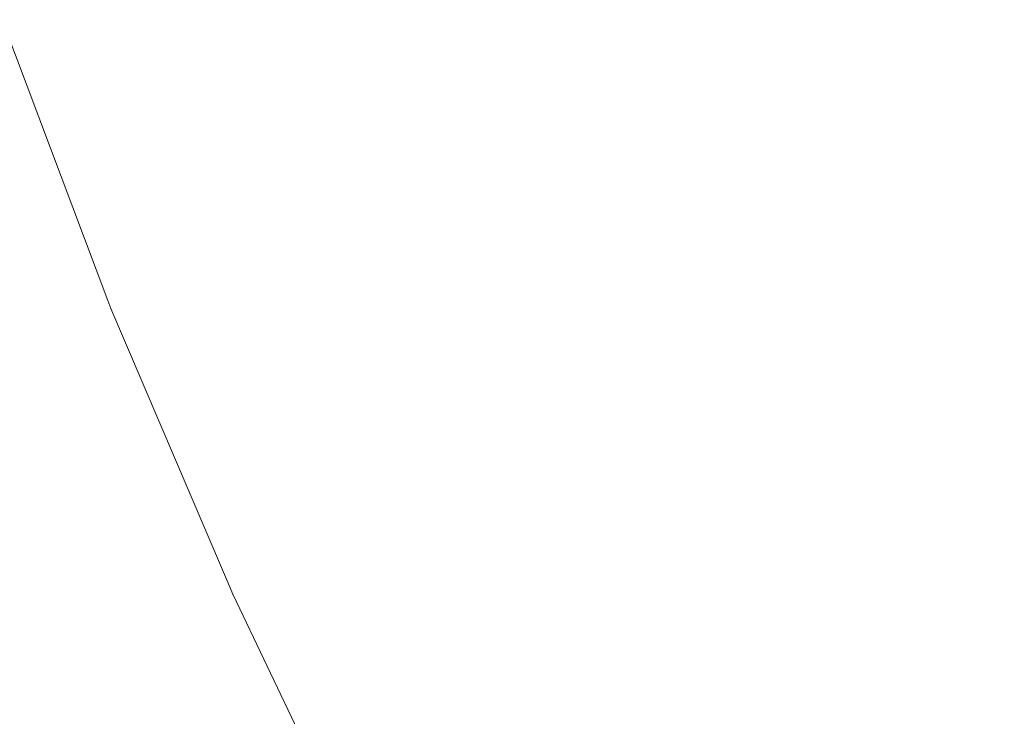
# Model space of a CAD drawing. Header units: centimetres. Extents: x -25.8 to 27.5, y 33.3 to 35.1.
# Tile 128 of 256: x -7.881 to -7.8541, y 33.7544 to 33.7734. Entities that reach past the tile are written whole.
import ezdxf

# ---------------------------------------------------------------- set-up
doc = ezdxf.new("R2010")
doc.units = ezdxf.units.CM
doc.header["$LTSCALE"] = 2.54
doc.layers.add('Lucido design-1', color=7, linetype='Continuous')

# ---------------------------------------------------------------- blocks, each defined once
blk = doc.blocks.new('Gruppo-6-1')
at = {"color": 7, "linetype": 'Continuous', "lineweight": 9}
for points in [[(-25.69296, 35.040112, 330.586121), (-25.69296, 33.440112, 330.586121), (27.40704, 33.440112, 330.586121), (27.40704, 35.040112, 330.586121)], [(-25.69296, 35.040112, 306.619358), (-25.69296, 33.440112, 306.619358), (27.40704, 33.440112, 306.619358), (27.40704, 35.040112, 306.619358)]]:
    blk.add_3dface(points, dxfattribs=at)
for points, invisible_edges in [([(-7.858985, 33.773397, 330.147525), (-7.861667, 33.780504, 330.147525), (-7.859209, 33.781373, 330.150737), (-7.856566, 33.77437, 330.150737)], 15), ([(-7.858985, 33.773397, 306.180762), (-7.861667, 33.780504, 306.180762), (-7.859209, 33.781373, 306.183974), (-7.856566, 33.77437, 306.183974)], 15), ([(-7.861278, 33.772476, 330.14421), (-7.863997, 33.779681, 330.14421), (-7.861667, 33.780504, 330.147525), (-7.858985, 33.773397, 330.147525)], 15), ([(-7.861278, 33.772476, 306.177447), (-7.863997, 33.779681, 306.177447), (-7.861667, 33.780504, 306.180762), (-7.858985, 33.773397, 306.180762)], 15), ([(-7.863439, 33.771608, 330.140799), (-7.866193, 33.778905, 330.140799), (-7.863997, 33.779681, 330.14421), (-7.861278, 33.772476, 330.14421)], 15), ([(-7.863439, 33.771608, 306.174036), (-7.866193, 33.778905, 306.174036), (-7.863997, 33.779681, 306.177447), (-7.861278, 33.772476, 306.177447)], 15), ([(-7.865466, 33.770793, 330.137298), (-7.868253, 33.778177, 330.137298), (-7.866193, 33.778905, 330.140799), (-7.863439, 33.771608, 330.140799)], 15), ([(-7.865466, 33.770793, 306.170535), (-7.868253, 33.778177, 306.170535), (-7.866193, 33.778905, 306.174036), (-7.863439, 33.771608, 306.174036)], 15), ([(-7.867356, 33.770034, 330.133712), (-7.870173, 33.777499, 330.133712), (-7.868253, 33.778177, 330.137298), (-7.865466, 33.770793, 330.137298)], 15), ([(-7.867356, 33.770034, 306.166949), (-7.870173, 33.777499, 306.166949), (-7.868253, 33.778177, 306.170535), (-7.865466, 33.770793, 306.170535)], 15), ([(-7.869106, 33.769331, 330.130049), (-7.871951, 33.77687, 330.130049), (-7.870173, 33.777499, 330.133712), (-7.867356, 33.770034, 330.133712)], 15), ([(-7.869106, 33.769331, 306.163286), (-7.871951, 33.77687, 306.163286), (-7.870173, 33.777499, 306.166949), (-7.867356, 33.770034, 306.166949)], 15), ([(-7.870713, 33.768685, 330.126315), (-7.873584, 33.776293, 330.126315), (-7.871951, 33.77687, 330.130049), (-7.869106, 33.769331, 330.130049)], 15), ([(-7.870713, 33.768685, 306.159552), (-7.873584, 33.776293, 306.159552), (-7.871951, 33.77687, 306.163286), (-7.869106, 33.769331, 306.163286)], 15), ([(-7.872174, 33.768098, 330.122516), (-7.875069, 33.775769, 330.122516), (-7.873584, 33.776293, 330.126315), (-7.870713, 33.768685, 330.126315)], 15), ([(-7.872174, 33.768098, 306.155753), (-7.875069, 33.775769, 306.155753), (-7.873584, 33.776293, 306.159552), (-7.870713, 33.768685, 306.159552)], 15), ([(-7.873489, 33.76757, 330.118658), (-7.876405, 33.775297, 330.118658), (-7.875069, 33.775769, 330.122516), (-7.872174, 33.768098, 330.122516)], 15), ([(-7.873489, 33.76757, 306.151895), (-7.876405, 33.775297, 306.151895), (-7.875069, 33.775769, 306.155753), (-7.872174, 33.768098, 306.155753)], 15), ([(-7.874654, 33.767101, 330.11475), (-7.877589, 33.774878, 330.11475), (-7.876405, 33.775297, 330.118658), (-7.873489, 33.76757, 330.118658)], 15), ([(-7.874654, 33.767101, 306.147987), (-7.877589, 33.774878, 306.147987), (-7.876405, 33.775297, 306.151895), (-7.873489, 33.76757, 306.151895)], 15), ([(-7.853628, 33.767485, 330.150737), (-7.856566, 33.77437, 330.150737), (-7.854023, 33.775392, 330.153842), (-7.851131, 33.768614, 330.153842)], 15), ([(-7.853628, 33.767485, 306.183974), (-7.856566, 33.77437, 306.183974), (-7.854023, 33.775392, 306.187079), (-7.851131, 33.768614, 306.187079)], 15), ([(-7.875669, 33.766694, 330.110796), (-7.87862, 33.774514, 330.110796), (-7.877589, 33.774878, 330.11475), (-7.874654, 33.767101, 330.11475)], 15), ([(-7.875669, 33.766694, 306.144033), (-7.87862, 33.774514, 306.144033), (-7.877589, 33.774878, 306.147987), (-7.874654, 33.767101, 306.147987)], 15), ([(-7.876531, 33.766347, 330.106805), (-7.879497, 33.774204, 330.106805), (-7.87862, 33.774514, 330.110796), (-7.875669, 33.766694, 330.110796)], 15), ([(-7.876531, 33.766347, 306.140042), (-7.879497, 33.774204, 306.140042), (-7.87862, 33.774514, 306.144033), (-7.875669, 33.766694, 306.144033)], 15), ([(-7.856004, 33.766411, 330.147525), (-7.858985, 33.773397, 330.147525), (-7.856566, 33.77437, 330.150737), (-7.853628, 33.767485, 330.150737)], 15), ([(-7.856004, 33.766411, 306.180762), (-7.858985, 33.773397, 306.180762), (-7.856566, 33.77437, 306.183974), (-7.853628, 33.767485, 306.183974)], 15), ([(-7.877241, 33.766062, 330.102782), (-7.880218, 33.77395, 330.102782), (-7.879497, 33.774204, 330.106805), (-7.876531, 33.766347, 330.106805)], 15), ([(-7.877241, 33.766062, 306.136019), (-7.880218, 33.77395, 306.136019), (-7.879497, 33.774204, 306.140042), (-7.876531, 33.766347, 306.140042)], 15), ([(-7.877797, 33.765839, 330.098735), (-7.880782, 33.77375, 330.098735), (-7.880218, 33.77395, 330.102782), (-7.877241, 33.766062, 330.102782)], 15), ([(-7.877797, 33.765839, 306.131972), (-7.880782, 33.77375, 306.131972), (-7.880218, 33.77395, 306.136019), (-7.877241, 33.766062, 306.136019)], 15), ([(-7.878445, 33.765578, 330.090596), (-7.881441, 33.773517, 330.090596), (-7.88119, 33.773606, 330.094671), (-7.878198, 33.765677, 330.094671)], 15), ([(-7.878445, 33.765578, 306.123833), (-7.881441, 33.773517, 306.123833), (-7.88119, 33.773606, 306.127908), (-7.878198, 33.765677, 306.127908)], 15), ([(-7.878198, 33.765677, 330.094671), (-7.88119, 33.773606, 330.094671), (-7.880782, 33.77375, 330.098735), (-7.877797, 33.765839, 330.098735)], 15), ([(-7.878198, 33.765677, 306.127908), (-7.88119, 33.773606, 306.127908), (-7.880782, 33.77375, 306.131972), (-7.877797, 33.765839, 306.131972)], 15), ([(-7.879441, 33.765178, 329.872202), (-7.882453, 33.77316, 329.872202), (-7.882003, 33.773319, 329.876176), (-7.878998, 33.765356, 329.876176)], 15), ([(-7.879441, 33.765178, 305.905439), (-7.882453, 33.77316, 305.905439), (-7.882003, 33.773319, 305.909413), (-7.878998, 33.765356, 305.909413)], 15), ([(-7.878998, 33.765356, 329.876176), (-7.882003, 33.773319, 329.876176), (-7.881703, 33.773425, 329.880161), (-7.878703, 33.765474, 329.880161)], 15), ([(-7.878998, 33.765356, 305.909413), (-7.882003, 33.773319, 305.909413), (-7.881703, 33.773425, 305.913398), (-7.878703, 33.765474, 305.913398)], 15), ([(-7.878703, 33.765474, 329.880161), (-7.881703, 33.773425, 329.880161), (-7.881554, 33.773478, 329.884149), (-7.878556, 33.765533, 329.884149)], 15), ([(-7.878703, 33.765474, 305.913398), (-7.881703, 33.773425, 305.913398), (-7.881554, 33.773478, 305.917386), (-7.878556, 33.765533, 305.917386)], 15), ([(-7.878556, 33.765533, 329.884149), (-7.881554, 33.773478, 329.884149), (-7.881469, 33.773307, 329.886121), (-7.878621, 33.76576, 329.886121)], 11), ([(-7.881469, 33.773307, 305.919358), (-7.878621, 33.76576, 305.919358), (-7.878556, 33.765533, 305.917386), (-7.881554, 33.773478, 305.917386)], 14), ([(-7.878536, 33.765541, 330.086667), (-7.881534, 33.773485, 330.086667), (-7.881441, 33.773517, 330.090596), (-7.878445, 33.765578, 330.090596)], 15), ([(-7.878536, 33.765541, 306.119903), (-7.881534, 33.773485, 306.119903), (-7.881441, 33.773517, 306.123833), (-7.878445, 33.765578, 306.123833)], 15), ([(-7.881534, 33.773485, 330.086667), (-7.878536, 33.765541, 330.086667), (-7.878621, 33.76576, 330.086121), (-7.881469, 33.773307, 330.086121)], 11), ([(-7.878621, 33.76576, 306.119358), (-7.881469, 33.773307, 306.119358), (-7.881534, 33.773485, 306.119903), (-7.878536, 33.765541, 306.119903)], 14), ([(-7.881469, 33.773307, 329.886121), (-7.881469, 33.773307, 330.086121), (-7.878621, 33.76576, 330.086121), (-7.878621, 33.76576, 329.886121)], 5), ([(-7.881469, 33.773307, 305.919358), (-7.881469, 33.773307, 306.119358), (-7.878621, 33.76576, 306.119358), (-7.878621, 33.76576, 305.919358)], 5), ([(-7.858256, 33.765394, 330.14421), (-7.861278, 33.772476, 330.14421), (-7.858985, 33.773397, 330.147525), (-7.856004, 33.766411, 330.147525)], 15), ([(-7.858256, 33.765394, 306.177447), (-7.861278, 33.772476, 306.177447), (-7.858985, 33.773397, 306.180762), (-7.856004, 33.766411, 306.180762)], 15), ([(-7.880032, 33.76494, 329.868245), (-7.883054, 33.772947, 329.868245), (-7.882453, 33.77316, 329.872202), (-7.879441, 33.765178, 329.872202)], 15), ([(-7.880032, 33.76494, 305.901482), (-7.883054, 33.772947, 305.901482), (-7.882453, 33.77316, 305.905439), (-7.879441, 33.765178, 305.905439)], 15), ([(-7.880772, 33.764643, 329.864311), (-7.883805, 33.772682, 329.864311), (-7.883054, 33.772947, 329.868245), (-7.880032, 33.76494, 329.868245)], 15), ([(-7.880772, 33.764643, 305.897548), (-7.883805, 33.772682, 305.897548), (-7.883054, 33.772947, 305.901482), (-7.880032, 33.76494, 305.901482)], 15), ([(-7.881658, 33.764287, 329.860408), (-7.884706, 33.772364, 329.860408), (-7.883805, 33.772682, 329.864311), (-7.880772, 33.764643, 329.864311)], 15), ([(-7.881658, 33.764287, 305.893645), (-7.884706, 33.772364, 305.893645), (-7.883805, 33.772682, 305.897548), (-7.880772, 33.764643, 305.897548)], 15), ([(-7.860378, 33.764434, 330.140799), (-7.863439, 33.771608, 330.140799), (-7.861278, 33.772476, 330.14421), (-7.858256, 33.765394, 330.14421)], 15), ([(-7.860378, 33.764434, 306.174036), (-7.863439, 33.771608, 306.174036), (-7.861278, 33.772476, 306.177447), (-7.858256, 33.765394, 306.177447)], 15), ([(-7.862369, 33.763534, 330.137298), (-7.865466, 33.770793, 330.137298), (-7.863439, 33.771608, 330.140799), (-7.860378, 33.764434, 330.140799)], 15), ([(-7.862369, 33.763534, 306.170535), (-7.865466, 33.770793, 306.170535), (-7.863439, 33.771608, 306.174036), (-7.860378, 33.764434, 306.174036)], 15), ([(-7.864225, 33.762695, 330.133712), (-7.867356, 33.770034, 330.133712), (-7.865466, 33.770793, 330.137298), (-7.862369, 33.763534, 330.137298)], 15), ([(-7.864225, 33.762695, 306.166949), (-7.867356, 33.770034, 306.166949), (-7.865466, 33.770793, 306.170535), (-7.862369, 33.763534, 306.170535)], 15), ([(-7.865943, 33.761919, 330.130049), (-7.869106, 33.769331, 330.130049), (-7.867356, 33.770034, 330.133712), (-7.864225, 33.762695, 330.133712)], 15), ([(-7.865943, 33.761919, 306.163286), (-7.869106, 33.769331, 306.163286), (-7.867356, 33.770034, 306.166949), (-7.864225, 33.762695, 306.166949)], 15), ([(-7.867521, 33.761205, 330.126315), (-7.870713, 33.768685, 330.126315), (-7.869106, 33.769331, 330.130049), (-7.865943, 33.761919, 330.130049)], 15), ([(-7.867521, 33.761205, 306.159552), (-7.870713, 33.768685, 306.159552), (-7.869106, 33.769331, 306.163286), (-7.865943, 33.761919, 306.163286)], 15), ([(-7.868957, 33.760557, 330.122516), (-7.872174, 33.768098, 330.122516), (-7.870713, 33.768685, 330.126315), (-7.867521, 33.761205, 330.126315)], 15), ([(-7.868957, 33.760557, 306.155753), (-7.872174, 33.768098, 306.155753), (-7.870713, 33.768685, 306.159552), (-7.867521, 33.761205, 306.159552)], 15), ([(-7.870247, 33.759973, 330.118658), (-7.873489, 33.76757, 330.118658), (-7.872174, 33.768098, 330.122516), (-7.868957, 33.760557, 330.122516)], 15), ([(-7.870247, 33.759973, 306.151895), (-7.873489, 33.76757, 306.151895), (-7.872174, 33.768098, 306.155753), (-7.868957, 33.760557, 306.155753)], 15), ([(-7.871392, 33.759456, 330.11475), (-7.874654, 33.767101, 330.11475), (-7.873489, 33.76757, 330.118658), (-7.870247, 33.759973, 330.118658)], 15), ([(-7.871392, 33.759456, 306.147987), (-7.874654, 33.767101, 306.147987), (-7.873489, 33.76757, 306.151895), (-7.870247, 33.759973, 306.151895)], 15), ([(-7.85273, 33.759558, 330.147525), (-7.856004, 33.766411, 330.147525), (-7.853628, 33.767485, 330.150737), (-7.850401, 33.760732, 330.150737)], 15), ([(-7.85273, 33.759558, 306.180762), (-7.856004, 33.766411, 306.180762), (-7.853628, 33.767485, 306.183974), (-7.850401, 33.760732, 306.183974)], 15), ([(-7.872388, 33.759005, 330.110796), (-7.875669, 33.766694, 330.110796), (-7.874654, 33.767101, 330.11475), (-7.871392, 33.759456, 330.11475)], 15), ([(-7.872388, 33.759005, 306.144033), (-7.875669, 33.766694, 306.144033), (-7.874654, 33.767101, 306.147987), (-7.871392, 33.759456, 306.147987)], 15), ([(-7.873235, 33.758622, 330.106805), (-7.876531, 33.766347, 330.106805), (-7.875669, 33.766694, 330.110796), (-7.872388, 33.759005, 330.110796)], 15), ([(-7.873235, 33.758622, 306.140042), (-7.876531, 33.766347, 306.140042), (-7.875669, 33.766694, 306.144033), (-7.872388, 33.759005, 306.144033)], 15), ([(-7.873932, 33.758307, 330.102782), (-7.877241, 33.766062, 330.102782), (-7.876531, 33.766347, 330.106805), (-7.873235, 33.758622, 330.106805)], 15), ([(-7.873932, 33.758307, 306.136019), (-7.877241, 33.766062, 306.136019), (-7.876531, 33.766347, 306.140042), (-7.873235, 33.758622, 306.140042)], 15), ([(-7.854935, 33.758446, 330.14421), (-7.858256, 33.765394, 330.14421), (-7.856004, 33.766411, 330.147525), (-7.85273, 33.759558, 330.147525)], 15), ([(-7.854935, 33.758446, 306.177447), (-7.858256, 33.765394, 306.177447), (-7.856004, 33.766411, 306.180762), (-7.85273, 33.759558, 306.180762)], 15), ([(-7.874478, 33.758061, 330.098735), (-7.877797, 33.765839, 330.098735), (-7.877241, 33.766062, 330.102782), (-7.873932, 33.758307, 330.102782)], 15), ([(-7.874478, 33.758061, 306.131972), (-7.877797, 33.765839, 306.131972), (-7.877241, 33.766062, 306.136019), (-7.873932, 33.758307, 306.136019)], 15), ([(-7.878621, 33.76576, 329.886121), (-7.878538, 33.765541, 329.886121), (-7.878556, 33.765533, 329.884149)], 10), ([(-7.878538, 33.765541, 329.886121), (-7.878621, 33.76576, 329.886121), (-7.878621, 33.76576, 330.086121), (-7.878538, 33.765541, 330.086121)], 10), ([(-7.878536, 33.765541, 330.086667), (-7.878538, 33.765541, 330.086121), (-7.878621, 33.76576, 330.086121)], 9), ([(-7.878621, 33.76576, 305.919358), (-7.878538, 33.765541, 305.919358), (-7.878556, 33.765533, 305.917386)], 10), ([(-7.878538, 33.765541, 305.919358), (-7.878621, 33.76576, 305.919358), (-7.878621, 33.76576, 306.119358), (-7.878538, 33.765541, 306.119358)], 10), ([(-7.878536, 33.765541, 306.119903), (-7.878538, 33.765541, 306.119358), (-7.878621, 33.76576, 306.119358)], 9), ([(-7.874872, 33.757883, 330.094671), (-7.878198, 33.765677, 330.094671), (-7.877797, 33.765839, 330.098735), (-7.874478, 33.758061, 330.098735)], 15), ([(-7.874872, 33.757883, 306.127908), (-7.878198, 33.765677, 306.127908), (-7.877797, 33.765839, 306.131972), (-7.874478, 33.758061, 306.131972)], 15), ([(-7.875657, 33.757528, 329.876176), (-7.878998, 33.765356, 329.876176), (-7.878703, 33.765474, 329.880161), (-7.875368, 33.757659, 329.880161)], 15), ([(-7.875657, 33.757528, 305.909413), (-7.878998, 33.765356, 305.909413), (-7.878703, 33.765474, 305.913398), (-7.875368, 33.757659, 305.913398)], 15), ([(-7.875368, 33.757659, 329.880161), (-7.878703, 33.765474, 329.880161), (-7.878556, 33.765533, 329.884149), (-7.875223, 33.757724, 329.884149)], 15), ([(-7.875368, 33.757659, 305.913398), (-7.878703, 33.765474, 305.913398), (-7.878556, 33.765533, 305.917386), (-7.875223, 33.757724, 305.917386)], 15), ([(-7.875223, 33.757724, 329.884149), (-7.878556, 33.765533, 329.884149), (-7.878538, 33.765541, 329.886121), (-7.875461, 33.758329, 329.886121)], 11), ([(-7.875223, 33.757724, 305.917386), (-7.878556, 33.765533, 305.917386), (-7.878538, 33.765541, 305.919358), (-7.875461, 33.758329, 305.919358)], 11), ([(-7.878538, 33.765541, 330.086121), (-7.875461, 33.758329, 330.086121), (-7.875461, 33.758329, 329.886121), (-7.878538, 33.765541, 329.886121)], 10), ([(-7.875461, 33.758329, 330.086121), (-7.878538, 33.765541, 330.086121), (-7.878536, 33.765541, 330.086667), (-7.875204, 33.757732, 330.086667)], 14), ([(-7.878538, 33.765541, 306.119358), (-7.875461, 33.758329, 306.119358), (-7.875461, 33.758329, 305.919358), (-7.878538, 33.765541, 305.919358)], 10), ([(-7.875461, 33.758329, 306.119358), (-7.878538, 33.765541, 306.119358), (-7.878536, 33.765541, 306.119903), (-7.875204, 33.757732, 306.119903)], 14), ([(-7.875204, 33.757732, 330.086667), (-7.878536, 33.765541, 330.086667), (-7.878445, 33.765578, 330.090596), (-7.875114, 33.757773, 330.090596)], 15), ([(-7.875204, 33.757732, 306.119903), (-7.878536, 33.765541, 306.119903), (-7.878445, 33.765578, 306.123833), (-7.875114, 33.757773, 306.123833)], 15), ([(-7.875114, 33.757773, 330.090596), (-7.878445, 33.765578, 330.090596), (-7.878198, 33.765677, 330.094671), (-7.874872, 33.757883, 330.094671)], 15), ([(-7.875114, 33.757773, 306.123833), (-7.878445, 33.765578, 306.123833), (-7.878198, 33.765677, 306.127908), (-7.874872, 33.757883, 306.127908)], 15), ([(-7.876674, 33.757068, 329.868245), (-7.880032, 33.76494, 329.868245), (-7.879441, 33.765178, 329.872202), (-7.876093, 33.757331, 329.872202)], 15), ([(-7.876674, 33.757068, 305.901482), (-7.880032, 33.76494, 305.901482), (-7.879441, 33.765178, 305.905439), (-7.876093, 33.757331, 305.905439)], 15), ([(-7.876093, 33.757331, 329.872202), (-7.879441, 33.765178, 329.872202), (-7.878998, 33.765356, 329.876176), (-7.875657, 33.757528, 329.876176)], 15), ([(-7.876093, 33.757331, 305.905439), (-7.879441, 33.765178, 305.905439), (-7.878998, 33.765356, 305.909413), (-7.875657, 33.757528, 305.909413)], 15), ([(-7.857015, 33.757397, 330.140799), (-7.860378, 33.764434, 330.140799), (-7.858256, 33.765394, 330.14421), (-7.854935, 33.758446, 330.14421)], 15), ([(-7.857015, 33.757397, 306.174036), (-7.860378, 33.764434, 306.174036), (-7.858256, 33.765394, 306.177447), (-7.854935, 33.758446, 306.177447)], 15), ([(-7.877399, 33.75674, 329.864311), (-7.880772, 33.764643, 329.864311), (-7.880032, 33.76494, 329.868245), (-7.876674, 33.757068, 329.868245)], 15), ([(-7.877399, 33.75674, 305.897548), (-7.880772, 33.764643, 305.897548), (-7.880032, 33.76494, 305.901482), (-7.876674, 33.757068, 305.901482)], 15), ([(-7.87827, 33.756347, 329.860408), (-7.881658, 33.764287, 329.860408), (-7.880772, 33.764643, 329.864311), (-7.877399, 33.75674, 329.864311)], 15), ([(-7.87827, 33.756347, 305.893645), (-7.881658, 33.764287, 305.893645), (-7.880772, 33.764643, 305.897548), (-7.877399, 33.75674, 305.897548)], 15), ([(-7.858966, 33.756413, 330.137298), (-7.862369, 33.763534, 330.137298), (-7.860378, 33.764434, 330.140799), (-7.857015, 33.757397, 330.140799)], 15), ([(-7.858966, 33.756413, 306.170535), (-7.862369, 33.763534, 306.170535), (-7.860378, 33.764434, 306.174036), (-7.857015, 33.757397, 306.174036)], 15), ([(-7.879283, 33.755888, 329.856541), (-7.88269, 33.763872, 329.856541), (-7.881658, 33.764287, 329.860408), (-7.87827, 33.756347, 329.860408)], 15), ([(-7.879283, 33.755888, 305.889778), (-7.88269, 33.763872, 305.889778), (-7.881658, 33.764287, 305.893645), (-7.87827, 33.756347, 305.893645)], 15), ([(-7.88044, 33.755366, 329.852718), (-7.883867, 33.763399, 329.852718), (-7.88269, 33.763872, 329.856541), (-7.879283, 33.755888, 329.856541)], 15), ([(-7.88044, 33.755366, 305.885955), (-7.883867, 33.763399, 305.885955), (-7.88269, 33.763872, 305.889778), (-7.879283, 33.755888, 305.889778)], 15), ([(-7.881737, 33.75478, 329.848945), (-7.885188, 33.762868, 329.848945), (-7.883867, 33.763399, 329.852718), (-7.88044, 33.755366, 329.852718)], 15), ([(-7.881737, 33.75478, 305.882182), (-7.885188, 33.762868, 305.882182), (-7.883867, 33.763399, 305.885955), (-7.88044, 33.755366, 305.885955)], 15), ([(-7.860785, 33.755496, 330.133712), (-7.864225, 33.762695, 330.133712), (-7.862369, 33.763534, 330.137298), (-7.858966, 33.756413, 330.137298)], 15), ([(-7.860785, 33.755496, 306.166949), (-7.864225, 33.762695, 306.166949), (-7.862369, 33.763534, 306.170535), (-7.858966, 33.756413, 306.170535)], 15), ([(-7.862469, 33.754648, 330.130049), (-7.865943, 33.761919, 330.130049), (-7.864225, 33.762695, 330.133712), (-7.860785, 33.755496, 330.133712)], 15), ([(-7.862469, 33.754648, 306.163286), (-7.865943, 33.761919, 306.163286), (-7.864225, 33.762695, 306.166949), (-7.860785, 33.755496, 306.166949)], 15), ([(-7.864015, 33.753868, 330.126315), (-7.867521, 33.761205, 330.126315), (-7.865943, 33.761919, 330.130049), (-7.862469, 33.754648, 330.130049)], 15), ([(-7.864015, 33.753868, 306.159552), (-7.867521, 33.761205, 306.159552), (-7.865943, 33.761919, 306.163286), (-7.862469, 33.754648, 306.163286)], 15), ([(-7.865422, 33.753159, 330.122516), (-7.868957, 33.760557, 330.122516), (-7.867521, 33.761205, 330.126315), (-7.864015, 33.753868, 330.126315)], 15), ([(-7.865422, 33.753159, 306.155753), (-7.868957, 33.760557, 306.155753), (-7.867521, 33.761205, 306.159552), (-7.864015, 33.753868, 306.159552)], 15), ([(-7.866686, 33.752521, 330.118658), (-7.870247, 33.759973, 330.118658), (-7.868957, 33.760557, 330.122516), (-7.865422, 33.753159, 330.122516)], 15), ([(-7.866686, 33.752521, 306.151895), (-7.870247, 33.759973, 306.151895), (-7.868957, 33.760557, 306.155753), (-7.865422, 33.753159, 306.155753)], 15), ([(-7.867808, 33.751956, 330.11475), (-7.871392, 33.759456, 330.11475), (-7.870247, 33.759973, 330.118658), (-7.866686, 33.752521, 330.118658)], 15), ([(-7.867808, 33.751956, 306.147987), (-7.871392, 33.759456, 306.147987), (-7.870247, 33.759973, 306.151895), (-7.866686, 33.752521, 306.151895)], 15), ([(-7.851324, 33.751645, 330.14421), (-7.854935, 33.758446, 330.14421), (-7.85273, 33.759558, 330.147525), (-7.849167, 33.75285, 330.147525)], 15), ([(-7.851324, 33.751645, 306.177447), (-7.854935, 33.758446, 306.177447), (-7.85273, 33.759558, 306.180762), (-7.849167, 33.75285, 306.180762)], 15), ([(-7.868784, 33.751463, 330.110796), (-7.872388, 33.759005, 330.110796), (-7.871392, 33.759456, 330.11475), (-7.867808, 33.751956, 330.11475)], 15), ([(-7.868784, 33.751463, 306.144033), (-7.872388, 33.759005, 306.144033), (-7.871392, 33.759456, 306.147987), (-7.867808, 33.751956, 306.147987)], 15), ([(-7.869614, 33.751045, 330.106805), (-7.873235, 33.758622, 330.106805), (-7.872388, 33.759005, 330.110796), (-7.868784, 33.751463, 330.110796)], 15), ([(-7.869614, 33.751045, 306.140042), (-7.873235, 33.758622, 306.140042), (-7.872388, 33.759005, 306.144033), (-7.868784, 33.751463, 306.144033)], 15), ([(-7.870297, 33.7507, 330.102782), (-7.873932, 33.758307, 330.102782), (-7.873235, 33.758622, 330.106805), (-7.869614, 33.751045, 330.106805)], 15), ([(-7.870297, 33.7507, 306.136019), (-7.873932, 33.758307, 306.136019), (-7.873235, 33.758622, 306.140042), (-7.869614, 33.751045, 306.140042)], 15), ([(-7.853357, 33.750509, 330.140799), (-7.857015, 33.757397, 330.140799), (-7.854935, 33.758446, 330.14421), (-7.851324, 33.751645, 330.14421)], 15), ([(-7.853357, 33.750509, 306.174036), (-7.857015, 33.757397, 306.174036), (-7.854935, 33.758446, 306.177447), (-7.851324, 33.751645, 306.177447)], 15), ([(-7.875461, 33.758329, 329.886121), (-7.875206, 33.757732, 329.886121), (-7.875223, 33.757724, 329.884149)], 10), ([(-7.875206, 33.757732, 329.886121), (-7.875461, 33.758329, 329.886121), (-7.875461, 33.758329, 330.086121), (-7.875206, 33.757732, 330.086121)], 10), ([(-7.875204, 33.757732, 330.086667), (-7.875206, 33.757732, 330.086121), (-7.875461, 33.758329, 330.086121)], 9), ([(-7.875461, 33.758329, 305.919358), (-7.875206, 33.757732, 305.919358), (-7.875223, 33.757724, 305.917386)], 10), ([(-7.875206, 33.757732, 305.919358), (-7.875461, 33.758329, 305.919358), (-7.875461, 33.758329, 306.119358), (-7.875206, 33.757732, 306.119358)], 10), ([(-7.875204, 33.757732, 306.119903), (-7.875206, 33.757732, 306.119358), (-7.875461, 33.758329, 306.119358)], 9), ([(-7.870832, 33.750431, 330.098735), (-7.874478, 33.758061, 330.098735), (-7.873932, 33.758307, 330.102782), (-7.870297, 33.7507, 330.102782)], 15), ([(-7.870832, 33.750431, 306.131972), (-7.874478, 33.758061, 306.131972), (-7.873932, 33.758307, 306.136019), (-7.870297, 33.7507, 306.136019)], 15), ([(-7.871218, 33.750236, 330.094671), (-7.874872, 33.757883, 330.094671), (-7.874478, 33.758061, 330.098735), (-7.870832, 33.750431, 330.098735)], 15), ([(-7.871218, 33.750236, 306.127908), (-7.874872, 33.757883, 306.127908), (-7.874478, 33.758061, 306.131972), (-7.870832, 33.750431, 306.131972)], 15), ([(-7.871988, 33.749848, 329.876176), (-7.875657, 33.757528, 329.876176), (-7.875368, 33.757659, 329.880161), (-7.871704, 33.749991, 329.880161)], 15), ([(-7.871988, 33.749848, 305.909413), (-7.875657, 33.757528, 305.909413), (-7.875368, 33.757659, 305.913398), (-7.871704, 33.749991, 305.913398)], 15), ([(-7.871704, 33.749991, 329.880161), (-7.875368, 33.757659, 329.880161), (-7.875223, 33.757724, 329.884149), (-7.871563, 33.750063, 329.884149)], 15), ([(-7.871704, 33.749991, 305.913398), (-7.875368, 33.757659, 305.913398), (-7.875223, 33.757724, 305.917386), (-7.871563, 33.750063, 305.917386)], 15), ([(-7.871563, 33.750063, 329.884149), (-7.875223, 33.757724, 329.884149), (-7.875206, 33.757732, 329.886121), (-7.872, 33.751024, 329.886121)], 11), ([(-7.871563, 33.750063, 305.917386), (-7.875223, 33.757724, 305.917386), (-7.875206, 33.757732, 305.919358), (-7.872, 33.751024, 305.919358)], 11), ([(-7.875206, 33.757732, 330.086121), (-7.872, 33.751024, 330.086121), (-7.872, 33.751024, 329.886121), (-7.875206, 33.757732, 329.886121)], 10), ([(-7.872, 33.751024, 330.086121), (-7.875206, 33.757732, 330.086121), (-7.875204, 33.757732, 330.086667), (-7.871544, 33.750072, 330.086667)], 14), ([(-7.875206, 33.757732, 306.119358), (-7.872, 33.751024, 306.119358), (-7.872, 33.751024, 305.919358), (-7.875206, 33.757732, 305.919358)], 10), ([(-7.872, 33.751024, 306.119358), (-7.875206, 33.757732, 306.119358), (-7.875204, 33.757732, 306.119903), (-7.871544, 33.750072, 306.119903)], 14), ([(-7.871544, 33.750072, 330.086667), (-7.875204, 33.757732, 330.086667), (-7.875114, 33.757773, 330.090596), (-7.871456, 33.750116, 330.090596)], 15), ([(-7.871544, 33.750072, 306.119903), (-7.875204, 33.757732, 306.119903), (-7.875114, 33.757773, 306.123833), (-7.871456, 33.750116, 306.123833)], 15), ([(-7.871456, 33.750116, 330.090596), (-7.875114, 33.757773, 330.090596), (-7.874872, 33.757883, 330.094671), (-7.871218, 33.750236, 330.094671)], 15), ([(-7.871456, 33.750116, 306.123833), (-7.875114, 33.757773, 306.123833), (-7.874872, 33.757883, 306.127908), (-7.871218, 33.750236, 306.127908)], 15), ([(-7.872414, 33.749633, 329.872202), (-7.876093, 33.757331, 329.872202), (-7.875657, 33.757528, 329.876176), (-7.871988, 33.749848, 329.876176)], 15), ([(-7.872414, 33.749633, 305.905439), (-7.876093, 33.757331, 305.905439), (-7.875657, 33.757528, 305.909413), (-7.871988, 33.749848, 305.909413)], 15), ([(-7.855264, 33.749443, 330.137298), (-7.858966, 33.756413, 330.137298), (-7.857015, 33.757397, 330.140799), (-7.853357, 33.750509, 330.140799)], 15), ([(-7.855264, 33.749443, 306.170535), (-7.858966, 33.756413, 306.170535), (-7.857015, 33.757397, 306.174036), (-7.853357, 33.750509, 306.174036)], 15), ([(-7.872984, 33.749346, 329.868245), (-7.876674, 33.757068, 329.868245), (-7.876093, 33.757331, 329.872202), (-7.872414, 33.749633, 329.872202)], 15), ([(-7.872984, 33.749346, 305.901482), (-7.876674, 33.757068, 305.901482), (-7.876093, 33.757331, 305.905439), (-7.872414, 33.749633, 305.905439)], 15), ([(-7.873695, 33.748987, 329.864311), (-7.877399, 33.75674, 329.864311), (-7.876674, 33.757068, 329.868245), (-7.872984, 33.749346, 329.868245)], 15), ([(-7.873695, 33.748987, 305.897548), (-7.877399, 33.75674, 305.897548), (-7.876674, 33.757068, 305.901482), (-7.872984, 33.749346, 305.901482)], 15), ([(-7.874548, 33.748557, 329.860408), (-7.87827, 33.756347, 329.860408), (-7.877399, 33.75674, 329.864311), (-7.873695, 33.748987, 329.864311)], 15), ([(-7.874548, 33.748557, 305.893645), (-7.87827, 33.756347, 305.893645), (-7.877399, 33.75674, 305.897548), (-7.873695, 33.748987, 305.897548)], 15), ([(-7.875541, 33.748057, 329.856541), (-7.879283, 33.755888, 329.856541), (-7.87827, 33.756347, 329.860408), (-7.874548, 33.748557, 329.860408)], 15), ([(-7.875541, 33.748057, 305.889778), (-7.879283, 33.755888, 305.889778), (-7.87827, 33.756347, 305.893645), (-7.874548, 33.748557, 305.893645)], 15), ([(-7.857043, 33.74845, 330.133712), (-7.860785, 33.755496, 330.133712), (-7.858966, 33.756413, 330.137298), (-7.855264, 33.749443, 330.137298)], 15), ([(-7.857043, 33.74845, 306.166949), (-7.860785, 33.755496, 306.166949), (-7.858966, 33.756413, 306.170535), (-7.855264, 33.749443, 306.170535)], 15), ([(-7.876674, 33.747485, 329.852718), (-7.88044, 33.755366, 329.852718), (-7.879283, 33.755888, 329.856541), (-7.875541, 33.748057, 329.856541)], 15), ([(-7.876674, 33.747485, 305.885955), (-7.88044, 33.755366, 305.885955), (-7.879283, 33.755888, 305.889778), (-7.875541, 33.748057, 305.889778)], 15), ([(-7.858689, 33.74753, 330.130049), (-7.862469, 33.754648, 330.130049), (-7.860785, 33.755496, 330.133712), (-7.857043, 33.74845, 330.133712)], 15), ([(-7.858689, 33.74753, 306.163286), (-7.862469, 33.754648, 306.163286), (-7.860785, 33.755496, 306.166949), (-7.857043, 33.74845, 306.166949)], 15), ([(-7.877945, 33.746844, 329.848945), (-7.881737, 33.75478, 329.848945), (-7.88044, 33.755366, 329.852718), (-7.876674, 33.747485, 329.852718)], 15), ([(-7.877945, 33.746844, 305.882182), (-7.881737, 33.75478, 305.882182), (-7.88044, 33.755366, 305.885955), (-7.876674, 33.747485, 305.885955)], 15), ([(-7.879353, 33.746135, 329.845228), (-7.883173, 33.75413, 329.845228), (-7.881737, 33.75478, 329.848945), (-7.877945, 33.746844, 329.848945)], 15), ([(-7.879353, 33.746135, 305.878465), (-7.883173, 33.75413, 305.878465), (-7.881737, 33.75478, 305.882182), (-7.877945, 33.746844, 305.882182)], 15), ([(-7.860201, 33.746686, 330.126315), (-7.864015, 33.753868, 330.126315), (-7.862469, 33.754648, 330.130049), (-7.858689, 33.74753, 330.130049)], 15), ([(-7.860201, 33.746686, 306.159552), (-7.864015, 33.753868, 306.159552), (-7.862469, 33.754648, 306.163286), (-7.858689, 33.74753, 306.163286)], 15)]:
    blk.add_3dface(points, dxfattribs=dict(at, invisible_edges=invisible_edges))

msp = doc.modelspace()

# ---------------------------------------------------------------- block references
at = {"layer": 'Lucido design-1', "color": 7}
msp.add_blockref('Gruppo-6-1', (0, 0), dxfattribs=at)

doc.saveas('drawing.dxf')
